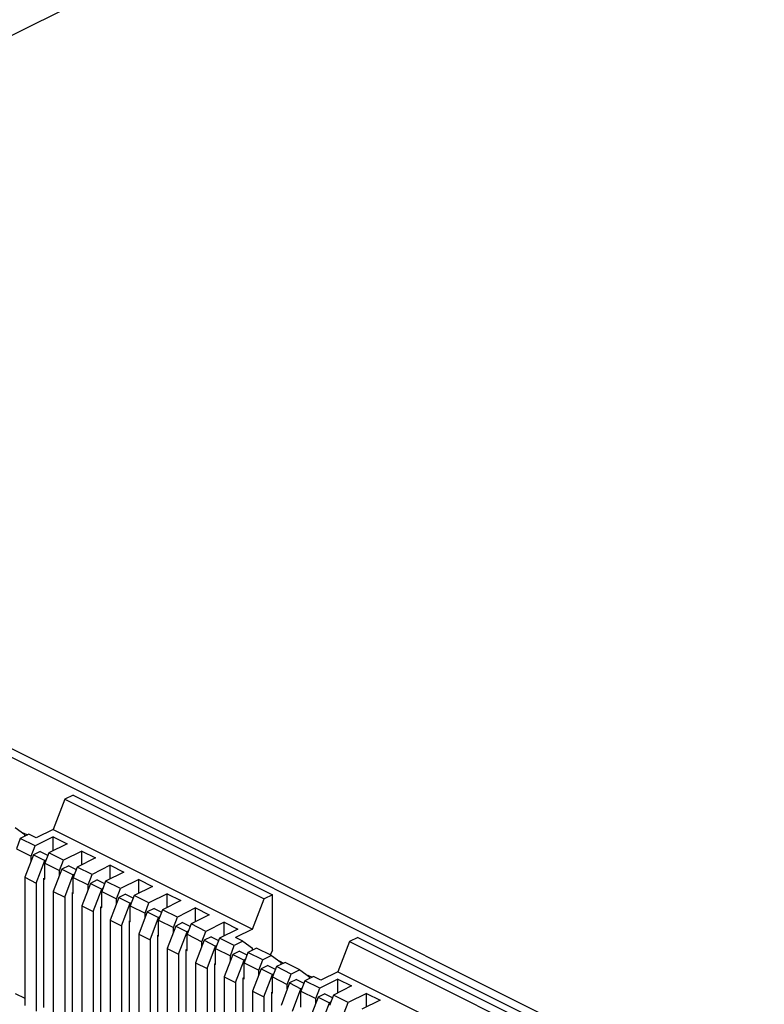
# Paper-space layout '005_EXP_CORICANT_PE_DRAWING_3_1' of a CAD drawing. Header units: millimetres. Extents: x 6 to 413, y 7 to 290.
# Tile 249 of 256: x 240.21 to 241.87, y 166.16 to 168.36. Entities that reach past the tile are written whole.
import ezdxf

# ---------------------------------------------------------------- set-up
doc = ezdxf.new("R2010")
doc.units = ezdxf.units.MM
doc.header["$LTSCALE"] = 23.1
doc.layers.add('119B00000215A_C_3_5353652_BL293', color=7, linetype='CONTINUOUS')
doc.layers.add('120400000102A_2X4_CABLE_4_BL322', color=7, linetype='CONTINUOUS')

# ---------------------------------------------------------------- blocks, each defined once
blk = doc.blocks.new('119B00000215A_C_3_5353652_BL293', base_point=(238.9172, 165.473))
at = {"layer": '119B00000215A_C_3_5353652_BL293', "color": 7, "linetype": 'Continuous'}
for p, q in [((237.0908, 168.2627), (243.5551, 165.0308)), ((237.1099, 168.2723), (243.5742, 165.0404)), ((240.3096, 166.619), (240.2839, 166.5516)), ((240.3285, 166.6284), (240.3096, 166.619)), ((240.3096, 166.619), (240.7551, 166.3963)), ((240.3285, 166.6284), (240.774, 166.4057)), ((240.1986, 166.556), (240.2203, 166.5404)), ((240.2165, 166.5441), (240.2262, 166.5393)), ((240.2839, 166.5516), (240.2457, 166.5325)), ((240.2839, 166.5516), (240.7294, 166.3289)), ((240.21, 166.5312), (240.2012, 166.5081)), ((240.2292, 166.5408), (240.21, 166.5312)), ((240.2431, 166.5146), (240.21, 166.5312)), ((240.2203, 166.5363), (240.2203, 166.5404)), ((240.2457, 166.5325), (240.2292, 166.5408)), ((240.2839, 166.535), (240.2431, 166.5146)), ((240.3145, 166.5198), (240.2737, 166.4994)), ((240.2839, 166.535), (240.3145, 166.5198)), ((240.2839, 166.5045), (240.2839, 166.535)), ((240.2012, 166.5081), (240.2343, 166.4915)), ((240.2343, 166.4915), (240.2431, 166.5146)), ((240.2547, 166.5023), (240.2394, 166.4946)), ((240.2547, 166.5023), (240.271, 166.4941)), ((240.2737, 166.4994), (240.2648, 166.4762)), ((240.3068, 166.4828), (240.2737, 166.4994)), ((240.3476, 166.5032), (240.3068, 166.4828)), ((240.3476, 166.5032), (240.3781, 166.488)), ((240.3476, 166.4727), (240.3476, 166.5032)), ((240.2394, 166.4946), (240.2203, 166.4446)), ((240.2343, 166.4813), (240.2343, 166.4915)), ((240.2394, 166.4946), (240.2649, 166.4819)), ((240.2457, 166.4318), (240.2649, 166.4819)), ((240.2648, 166.4762), (240.2979, 166.4597)), ((240.2648, 166.4404), (240.2648, 166.4762)), ((240.2675, 166.4832), (240.2649, 166.4819)), ((240.2979, 166.4597), (240.3068, 166.4828)), ((240.3781, 166.488), (240.3373, 166.4675)), ((240.303, 166.4628), (240.2839, 166.4127)), ((240.2979, 166.4494), (240.2979, 166.4597)), ((240.3183, 166.4705), (240.303, 166.4628)), ((240.303, 166.4628), (240.3285, 166.4501)), ((240.3183, 166.4705), (240.3347, 166.4623)), ((240.3373, 166.4675), (240.3285, 166.4444)), ((240.3704, 166.451), (240.3373, 166.4675)), ((240.4112, 166.4714), (240.3704, 166.451)), ((240.4418, 166.4561), (240.4009, 166.4357)), ((240.4112, 166.4714), (240.4418, 166.4561)), ((240.4112, 166.4409), (240.4112, 166.4714)), ((240.2203, 166.4446), (240.2457, 166.4318)), ((240.2203, 166.4446), (240.2203, 166.1577)), ((240.2457, 166.4318), (240.2457, 166.145)), ((240.2623, 166.4417), (240.2638, 166.4424)), ((240.2623, 166.4417), (240.2648, 166.4404)), ((240.2623, 166.4417), (240.2623, 166.1533)), ((240.3094, 166.4), (240.3285, 166.4501)), ((240.3312, 166.4514), (240.3285, 166.4501)), ((240.3285, 166.4444), (240.3616, 166.4279)), ((240.3285, 166.4086), (240.3285, 166.4444)), ((240.3616, 166.4279), (240.3704, 166.451)), ((240.3819, 166.4386), (240.3667, 166.431)), ((240.3819, 166.4386), (240.3983, 166.4305)), ((240.4009, 166.4357), (240.3921, 166.4126)), ((240.434, 166.4192), (240.4009, 166.4357)), ((240.4749, 166.4396), (240.434, 166.4192)), ((240.4749, 166.4396), (240.5054, 166.4243)), ((240.4749, 166.409), (240.4749, 166.4396)), ((240.2839, 166.4127), (240.3094, 166.4)), ((240.2839, 166.4127), (240.2839, 166.1259)), ((240.3259, 166.4098), (240.3275, 166.4106)), ((240.3259, 166.4098), (240.3285, 166.4086)), ((240.3259, 166.4098), (240.3259, 166.1215)), ((240.3667, 166.431), (240.3476, 166.3809)), ((240.3616, 166.4176), (240.3616, 166.4279)), ((240.3667, 166.431), (240.3921, 166.4183)), ((240.373, 166.3682), (240.3921, 166.4183)), ((240.3948, 166.4196), (240.3921, 166.4183)), ((240.3921, 166.4126), (240.4252, 166.3961)), ((240.3921, 166.3768), (240.3921, 166.4126)), ((240.4252, 166.3961), (240.434, 166.4192)), ((240.5054, 166.4243), (240.4646, 166.4039)), ((240.3094, 166.4), (240.3094, 166.1132)), ((240.4303, 166.3992), (240.4112, 166.3491)), ((240.4252, 166.3858), (240.4252, 166.3961)), ((240.4456, 166.4068), (240.4303, 166.3992)), ((240.4303, 166.3992), (240.4558, 166.3865)), ((240.4456, 166.4068), (240.4619, 166.3986)), ((240.4646, 166.4039), (240.4558, 166.3808)), ((240.4584, 166.3878), (240.4558, 166.3865)), ((240.4977, 166.3874), (240.4646, 166.4039)), ((240.5385, 166.4078), (240.4977, 166.3874)), ((240.569, 166.3925), (240.5282, 166.3721)), ((240.5385, 166.4078), (240.569, 166.3925)), ((240.5385, 166.3772), (240.5385, 166.4078)), ((240.7294, 166.3289), (240.7551, 166.3963)), ((240.774, 166.4057), (240.7551, 166.3963)), ((240.774, 166.281), (240.774, 166.4057)), ((240.3476, 166.3809), (240.373, 166.3682)), ((240.3476, 166.3809), (240.3476, 166.0941)), ((240.373, 166.3682), (240.373, 166.0814)), ((240.3896, 166.378), (240.3911, 166.3788)), ((240.3896, 166.378), (240.3921, 166.3768)), ((240.3896, 166.378), (240.3896, 166.0896)), ((240.4367, 166.3364), (240.4558, 166.3865)), ((240.4558, 166.3808), (240.4889, 166.3642)), ((240.4558, 166.3449), (240.4558, 166.3808)), ((240.494, 166.3674), (240.4749, 166.3173)), ((240.4889, 166.3642), (240.4977, 166.3874)), ((240.5092, 166.375), (240.494, 166.3674)), ((240.494, 166.3674), (240.5194, 166.3546)), ((240.5092, 166.375), (240.5256, 166.3668)), ((240.5282, 166.3721), (240.5194, 166.349)), ((240.5613, 166.3555), (240.5282, 166.3721)), ((240.6021, 166.376), (240.5613, 166.3555)), ((240.6021, 166.376), (240.6327, 166.3607)), ((240.6021, 166.3454), (240.6021, 166.376)), ((240.4112, 166.3491), (240.4367, 166.3364)), ((240.4112, 166.3491), (240.4112, 166.0623)), ((240.4532, 166.3462), (240.4547, 166.347)), ((240.4532, 166.3462), (240.4558, 166.3449)), ((240.4532, 166.3462), (240.4532, 166.0578)), ((240.4889, 166.354), (240.4889, 166.3642)), ((240.5003, 166.3046), (240.5194, 166.3546)), ((240.5221, 166.356), (240.5194, 166.3546)), ((240.5194, 166.349), (240.5525, 166.3324)), ((240.5194, 166.3131), (240.5194, 166.349)), ((240.5525, 166.3324), (240.5613, 166.3555)), ((240.6327, 166.3607), (240.5919, 166.3403)), ((240.6658, 166.3441), (240.625, 166.3237)), ((240.6658, 166.3441), (240.6963, 166.3289)), ((240.6658, 166.3136), (240.6658, 166.3441)), ((240.4367, 166.3364), (240.4367, 166.0496)), ((240.5576, 166.3356), (240.5385, 166.2855)), ((240.5525, 166.3222), (240.5525, 166.3324)), ((240.5729, 166.3432), (240.5576, 166.3356)), ((240.5576, 166.3356), (240.5831, 166.3228)), ((240.564, 166.2727), (240.5831, 166.3228)), ((240.5729, 166.3432), (240.5892, 166.335)), ((240.5919, 166.3403), (240.583, 166.3172)), ((240.5857, 166.3242), (240.5831, 166.3228)), ((240.625, 166.3237), (240.5919, 166.3403)), ((240.6161, 166.3006), (240.625, 166.3237)), ((240.6963, 166.3289), (240.6555, 166.3085)), ((240.7294, 166.3289), (240.6912, 166.3098)), ((240.4749, 166.3173), (240.5003, 166.3046)), ((240.4749, 166.3173), (240.4749, 166.0305)), ((240.5003, 166.3046), (240.5003, 166.0177)), ((240.5169, 166.3144), (240.5184, 166.3152)), ((240.5169, 166.3144), (240.5194, 166.3131)), ((240.5169, 166.3144), (240.5169, 166.026)), ((240.583, 166.3172), (240.6161, 166.3006)), ((240.583, 166.2813), (240.583, 166.3172)), ((240.6212, 166.3037), (240.6021, 166.2537)), ((240.6161, 166.2904), (240.6161, 166.3006)), ((240.6365, 166.3114), (240.6212, 166.3037)), ((240.6212, 166.3037), (240.6467, 166.291)), ((240.6365, 166.3114), (240.6529, 166.3032)), ((240.6555, 166.3085), (240.6467, 166.2853)), ((240.6886, 166.2919), (240.6555, 166.3085)), ((240.7078, 166.3015), (240.6886, 166.2919)), ((240.7078, 166.3015), (240.6912, 166.3098)), ((240.7078, 166.3015), (240.7294, 166.2858)), ((240.9461, 166.3008), (240.9203, 166.2334)), ((240.9649, 166.3102), (240.9461, 166.3008)), ((240.9461, 166.3008), (241.3916, 166.0781)), ((240.9649, 166.3102), (241.4104, 166.0875)), ((240.5385, 166.2855), (240.564, 166.2727)), ((240.5385, 166.2855), (240.5385, 165.9986)), ((240.5805, 166.2826), (240.582, 166.2833)), ((240.5805, 166.2826), (240.583, 166.2813)), ((240.5805, 166.2826), (240.5805, 165.9942)), ((240.6276, 166.2409), (240.6467, 166.291)), ((240.6494, 166.2923), (240.6467, 166.291)), ((240.6467, 166.2853), (240.6798, 166.2688)), ((240.6467, 166.2495), (240.6467, 166.2853)), ((240.6798, 166.2688), (240.6886, 166.2919)), ((240.7001, 166.2795), (240.6849, 166.2719)), ((240.7001, 166.2795), (240.7165, 166.2714)), ((240.7383, 166.2862), (240.7191, 166.2766)), ((240.7294, 166.2818), (240.7294, 166.2858)), ((240.7714, 166.2697), (240.7383, 166.2862)), ((240.774, 166.281), (240.7684, 166.2714)), ((240.564, 166.2727), (240.564, 165.9859)), ((240.6849, 166.2719), (240.6658, 166.2218)), ((240.6798, 166.2585), (240.6798, 166.2688)), ((240.6849, 166.2719), (240.7103, 166.2592)), ((240.6912, 166.2091), (240.7103, 166.2592)), ((240.7191, 166.2766), (240.7103, 166.2535)), ((240.713, 166.2605), (240.7103, 166.2592)), ((240.7522, 166.2601), (240.7191, 166.2766)), ((240.7434, 166.237), (240.7522, 166.2601)), ((240.7714, 166.2697), (240.7522, 166.2601)), ((240.7714, 166.2697), (240.7931, 166.254)), ((240.7892, 166.2577), (240.7989, 166.2529)), ((240.6021, 166.2537), (240.6276, 166.2409)), ((240.6021, 166.2537), (240.6021, 165.9668)), ((240.6276, 166.2409), (240.6276, 165.9541)), ((240.6441, 166.2508), (240.6457, 166.2515)), ((240.6441, 166.2508), (240.6467, 166.2495)), ((240.6441, 166.2508), (240.6441, 165.9624)), ((240.7103, 166.2535), (240.7434, 166.237)), ((240.7103, 166.2177), (240.7103, 166.2535)), ((240.7485, 166.2401), (240.7294, 166.19)), ((240.7434, 166.2267), (240.7434, 166.237)), ((240.7638, 166.2477), (240.7485, 166.2401)), ((240.7485, 166.2401), (240.774, 166.2274)), ((240.7638, 166.2477), (240.7802, 166.2395)), ((240.7828, 166.2448), (240.774, 166.2217)), ((240.802, 166.2544), (240.7828, 166.2448)), ((240.8159, 166.2283), (240.7828, 166.2448)), ((240.7931, 166.2499), (240.7931, 166.254)), ((240.8351, 166.2379), (240.802, 166.2544)), ((240.8351, 166.2379), (240.8159, 166.2283)), ((240.8351, 166.2379), (240.8567, 166.2222)), ((240.6658, 166.2218), (240.6912, 166.2091)), ((240.6658, 166.2218), (240.6658, 165.935)), ((240.7078, 166.2189), (240.7093, 166.2197)), ((240.7078, 166.2189), (240.7103, 166.2177)), ((240.7078, 166.2189), (240.7078, 165.9305)), ((240.7549, 166.1773), (240.774, 166.2274)), ((240.7766, 166.2287), (240.774, 166.2274)), ((240.774, 166.2217), (240.8071, 166.2052)), ((240.774, 166.1858), (240.774, 166.2217)), ((240.8071, 166.2052), (240.8159, 166.2283)), ((240.8274, 166.2159), (240.8122, 166.2083)), ((240.8274, 166.2159), (240.8438, 166.2077)), ((240.8464, 166.213), (240.8376, 166.1899)), ((240.8656, 166.2226), (240.8464, 166.213)), ((240.8795, 166.1964), (240.8464, 166.213)), ((240.8529, 166.2259), (240.8626, 166.2211)), ((240.8567, 166.2181), (240.8567, 166.2222)), ((240.8822, 166.2143), (240.8656, 166.2226)), ((240.9203, 166.2169), (240.8795, 166.1964)), ((240.9203, 166.2334), (240.8822, 166.2143)), ((240.9203, 166.2334), (241.3658, 166.0107)), ((240.9203, 166.2169), (240.9509, 166.2016)), ((240.9203, 166.1863), (240.9203, 166.2169)), ((240.6912, 166.2091), (240.6912, 165.9223)), ((240.7294, 166.19), (240.7549, 166.1773)), ((240.7294, 166.19), (240.7294, 165.9032)), ((240.8122, 166.2083), (240.7931, 166.1582)), ((240.8071, 166.1949), (240.8071, 166.2052)), ((240.8122, 166.2083), (240.8376, 166.1955)), ((240.8185, 166.1455), (240.8376, 166.1955)), ((240.8403, 166.1969), (240.8376, 166.1955)), ((240.8376, 166.1899), (240.8707, 166.1733)), ((240.8376, 166.154), (240.8376, 166.1899)), ((240.8707, 166.1733), (240.8795, 166.1964)), ((240.9509, 166.2016), (240.9101, 166.1812)), ((240.1987, 166.1851), (240.2203, 166.1743)), ((240.7549, 166.1773), (240.7549, 165.8905)), ((240.7714, 166.1871), (240.773, 166.1879)), ((240.7714, 166.1871), (240.774, 166.1858)), ((240.7714, 166.1871), (240.7714, 165.8987)), ((240.8758, 166.1765), (240.8567, 166.1264)), ((240.8707, 166.1631), (240.8707, 166.1733)), ((240.8911, 166.1841), (240.8758, 166.1765)), ((240.8758, 166.1765), (240.9013, 166.1637)), ((240.8911, 166.1841), (240.9074, 166.1759)), ((240.9101, 166.1812), (240.9013, 166.1581)), ((240.9432, 166.1646), (240.9101, 166.1812)), ((240.984, 166.185), (240.9432, 166.1646)), ((241.0145, 166.1698), (240.9737, 166.1494)), ((240.984, 166.185), (241.0145, 166.1698)), ((240.984, 166.1545), (240.984, 166.185)), ((240.8822, 166.1136), (240.9013, 166.1637)), ((240.9039, 166.1651), (240.9013, 166.1637)), ((240.9344, 166.1415), (240.9432, 166.1646))]:
    blk.add_line(p, q, dxfattribs=at)
blk = doc.blocks.new('120400000102A_2X4_CABLE_4_BL322', base_point=(237.554, 170.8098))
at = {"layer": '120400000102A_2X4_CABLE_4_BL322', "color": 7, "linetype": 'Continuous'}
blk.add_line((239.1515, 167.8071), (240.8315, 168.6472), dxfattribs=at)

psp = doc.layouts.new('005_EXP_CORICANT_PE_DRAWING_3_1')

# ---------------------------------------------------------------- block references
at = {"layer": '119B00000215A_C_3_5353652_BL293'}
psp.add_blockref('119B00000215A_C_3_5353652_BL293', (238.9172, 165.473), dxfattribs=at)
at = {"layer": '120400000102A_2X4_CABLE_4_BL322'}
psp.add_blockref('120400000102A_2X4_CABLE_4_BL322', (237.554, 170.8098), dxfattribs=at)

doc.saveas('drawing.dxf')
